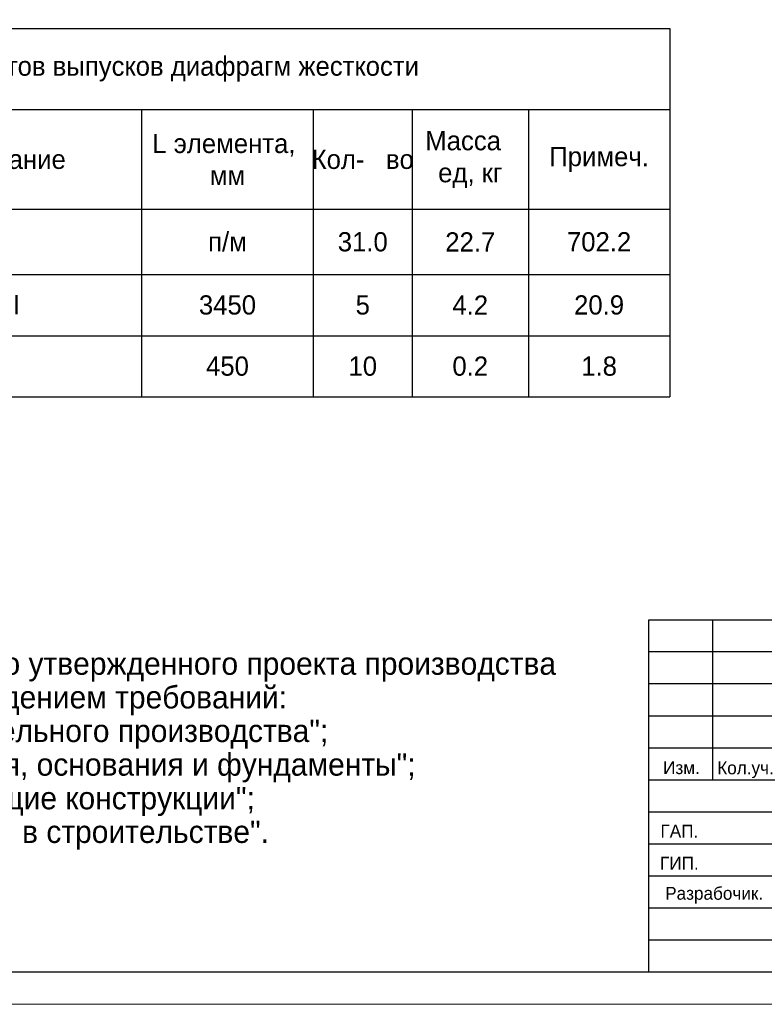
# Model space of a CAD drawing. Header units: millimetres. Extents: x -33345 to 4712671, y -3392 to 121473.
# Tile 200 of 256: x 1114371 to 1125994, y 44501 to 59872. Entities that reach past the tile are written whole.
import ezdxf

# ---------------------------------------------------------------- set-up
doc = ezdxf.new("R2010")
doc.units = ezdxf.units.MM
doc.layers.add('_линия', color=7, linetype='Continuous')
for name, color, linetype, lineweight in [('ACO-текст', 7, 'Continuous', 20), ('Lina', 7, 'Continuous', 20), ('Текст', 7, 'Continuous', 20)]:
    doc.layers.add(name, color=color, linetype=linetype, lineweight=lineweight)
doc.styles.add('ISO', font='isocpeui.ttf')
doc.styles.add('X-U-RW-01$0$StyleROMANS', font='GOTHIC.TTF')

# ---------------------------------------------------------------- blocks, each defined once
blk = doc.blocks.new('*T1566')
at = {"layer": '_линия', "color": 0, "linetype": 'ByBlock', "lineweight": -2, "transparency": 16777216}
for p, q in [((0, 0), (18579, 0)), ((0, 0), (0, -5750)), ((18579, 0), (18579, -5750)), ((0, -1266), (18579, -1266)), ((1636, -1266), (1636, -2823)), ((5184, -1266), (5184, -2823)), ((10334, -1266), (10334, -5750)), ((13015, -1266), (13015, -5750)), ((14558, -1266), (14558, -5750)), ((16373, -1266), (16373, -5750)), ((0, -2823), (18579, -2823)), ((0, -3841), (18579, -3841)), ((1636, -3841), (1636, -5750)), ((5184, -3841), (5184, -5750)), ((0, -4796), (18579, -4796)), ((0, -5750), (18579, -5750))]:
    blk.add_line(p, q, dxfattribs=at)
at = {"layer": '_линия', "color": 0, "transparency": 16777216, "char_height": 300, "attachment_point": 5, "style": 'X-U-RW-01$0$StyleROMANS'}
for s, insert, width in [('{\\C7;Спецификация элементов выпусков диафрагм жесткости}', (9289, -633), 18575.82), ('Марка поз', (818, -2045), 1633.04), ('L элемента,  мм', (11675, -2045), 2678.11), ('Кол-   во', (13787, -2045), 1539.62), ('Масса   ед, кг', (15465, -2045), 1811.84), ('Обозначение', (3410, -2045), 3545.39), ('Наименование', (7759, -2045), 5146.91), ('Примеч.', (17476, -2045), 2202.92), ('{\\C230;Выпуски под диафрагмы}', (5167, -3332), 10331.34), ('{\\C230;п/м}', (11675, -3332), 2678.11), ('{\\C230;31.0}', (13787, -3332), 1539.62), ('{\\C230;22.7}', (15465, -3332), 1811.84), ('{\\C230;702.2}', (17476, -3332), 2202.92), ('{\\C5;В-5}', (818, -4318), 1633.04), ('{\\C5;ГОСТ 34028-2016}', (3410, -4318), 3545.39), ('{\\C5;%%C14АIII}', (7759, -4318), 5146.91), ('{\\C5;3450}', (11675, -4318), 2678.11), ('{\\C5;5}', (13787, -4318), 1539.62), ('{\\C5;4.2}', (15465, -4318), 1811.84), ('{\\C5;20.9}', (17476, -4318), 2202.92), ('{\\C5;Ос-2}', (818, -5273), 1633.04), ('{\\C5;ГОСТ 34028-2016}', (3410, -5273), 3545.39), ('{\\C5;%%C8АI}', (7759, -5273), 5146.91), ('{\\C5;450}', (11675, -5273), 2678.11), ('{\\C5;10}', (13787, -5273), 1539.62), ('{\\C5;0.2}', (15465, -5273), 1811.84), ('{\\C5;1.8}', (17476, -5273), 2202.92)]:
    blk.add_mtext(s, dxfattribs=dict(at, insert=insert, width=width))
blk = doc.blocks.new('medgor')
at = {"ltscale": 25}
for p, q in [((-44011134, 22929075), (-44011134, 22934575)), ((-44010134, 22932075), (-44010134, 22934575)), ((-44004634, 22934075), (-44011134, 22934075)), ((-43992634, 22933575), (-44011134, 22933575)), ((-44004634, 22933075), (-44011134, 22933075)), ((-44004634, 22932575), (-44011134, 22932575)), ((-43992634, 22932075), (-44011134, 22932075)), ((-44004634, 22931575), (-44011134, 22931575)), ((-44004634, 22931075), (-44011134, 22931075)), ((-43992634, 22930575), (-44011134, 22930575)), ((-44004634, 22930075), (-44011134, 22930075)), ((-44004634, 22929575), (-44011134, 22929575))]:
    blk.add_line(p, q, dxfattribs=at)
blk.add_lwpolyline([(-44011134, 22934575), (-43992634, 22934575), (-43992634, 22929075), (-44011134, 22929075)], close=True, dxfattribs=at)
at = {"layer": 'Текст', "char_height": 200, "width": 748.42, "attachment_point": 8, "style": 'X-U-RW-01$0$StyleROMANS'}
for s, insert in [('Изм.', (-44010625, 22932165)), ('Кол.уч.', (-44009625, 22932105)), ('ГАП.', (-44010657, 22931178)), ('ГИП.', (-44010657, 22930678)), ('Разрабочик.', (-44010114, 22930147))]:
    blk.add_mtext(s, dxfattribs=dict(at, insert=insert))
blk = doc.blocks.new('tryu')
at = {"layer": 'Lina', "ltscale": 10}
blk.add_lwpolyline([(-43721760, 22818632), (-43721760, 22788932), (-43763760, 22788932), (-43763760, 22818632)], close=True, dxfattribs=at)
at = {"layer": 'Lina', "lineweight": 30, "ltscale": 10}
blk.add_lwpolyline([(-43722260, 22818132), (-43722260, 22789432), (-43761760, 22789432), (-43761760, 22818132)], close=True, dxfattribs=at)

msp = doc.modelspace()

# ---------------------------------------------------------------- block references
for name, p in [('tryu', (44864951.634, -22744430.79)), ('*T1566', (1105939.387, 59734.822)), ('medgor', (45135325.745, -22884073.497))]:
    msp.add_blockref(name, p)

# ---------------------------------------------------------------- texts
at = {"color": 7, "ltscale": 500, "insert": (1105128.298, 49995.612), "char_height": 350, "width": 17971.42524, "attachment_point": 1, "line_spacing_factor": 0.9, "style": 'X-U-RW-01$0$StyleROMANS'}
msp.add_mtext('{\\C256;Работы должны осуществляться согласно утвержденного проекта производства работ подлежащего разработке, с соблюдением требований:\\P-ШНК 3.01.01-03      "Организация строительного производства";\\P-КМК 3.02.01-97     "Земляные сооружения, основания и фундаменты";\\P-КМК 3.03.01-98     "Несущие и ограждающие конструкции";\\P-КМК 3.01.02-00     "Техника безопасности в строительстве".}', dxfattribs=at)
at = {"insert": (328516.802, 47688.501), "char_height": 300, "width": 15750.75644, "attachment_point": 1, "style": 'ISO'}
msp.add_mtext('\\pi2734.5;{\\H1.33333x;Примечание:\\H1.25003x; \\P\\pi0;}1. Данный лист читать совместно с листом {\\C1;КР-3.\\P}2. Бетонирование допускается после установки всех выпускаемых стержней в вертикальные конструкции.', dxfattribs=at)
at = {"layer": 'ACO-текст', "char_height": 300, "width": 17209.24487, "attachment_point": 1, "style": 'X-U-RW-01$0$StyleROMANS'}
for insert in [(955506.076, 52767.054), (996899.537, 52636.667), (1040202.768, 52636.667)]:
    msp.add_mtext('\\A1;\\pi-600,l600,t600;1.^IСоединения пересечений стержней арматуры выполнять вязаными стальной отожженной проволокой d=0.8-1.0мм. Применение ручной электродуговой сварки не допускается!\\P{\\A0;\\C0;2.^IДанный лист см. с л. КЖ-}', dxfattribs=dict(at, insert=insert))

doc.saveas('drawing.dxf')
